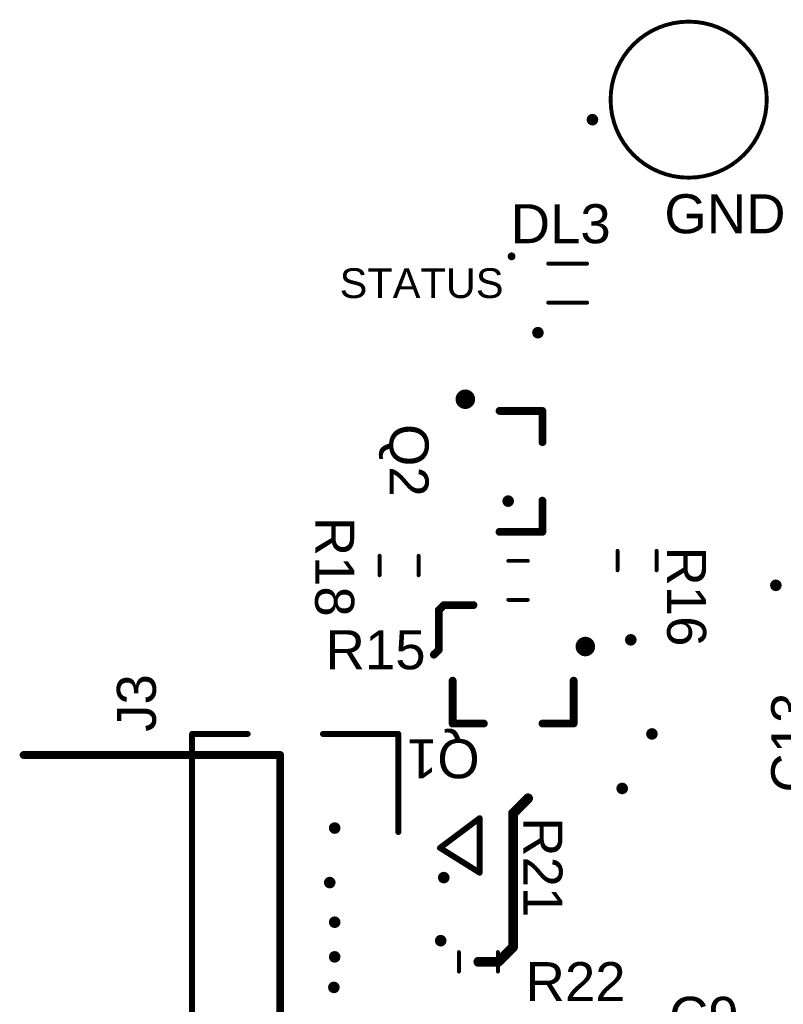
# Model space of a CAD drawing. Header units: inches. Extents: x -26.7 to 26.4, y -26.4 to 27.4.
# Tile 2 of 4: x -26.7 to -7.2, y 0.3 to 25.6. Entities that reach past the tile are written whole.
import ezdxf

# ---------------------------------------------------------------- set-up
doc = ezdxf.new("R2010")
doc.units = ezdxf.units.IN
doc.layers.add('Top Overlay', color=2, linetype='Continuous')
doc.layers.add('Via Holes', color=16, linetype='Continuous')
doc.styles.add('Arial', font='txt', dxfattribs={"height": 0.2})

# ---------------------------------------------------------------- blocks, each defined once
blk = doc.blocks.new('RESC1608X06M_3')
at = {"layer": 'Top Overlay'}
for points in [[(0.25, 0.5, 0.1, 0.1, 0), (-0.25, 0.5, 0.1, 0.1, 0)], [(0.25, -0.5, 0.1, 0.1, 0), (-0.25, -0.5, 0.1, 0.1, 0)]]:
    blk.add_lwpolyline(points, format="xyseb", dxfattribs=at)
for points in [[(-0.275, 0.5, 0.05, 0.05, 1), (-0.225, 0.5, 0.05, 0.05, 1)], [(0.225, 0.5, 0.05, 0.05, 1), (0.275, 0.5, 0.05, 0.05, 1)], [(-0.275, -0.5, 0.05, 0.05, 1), (-0.225, -0.5, 0.05, 0.05, 1)], [(0.225, -0.5, 0.05, 0.05, 1), (0.275, -0.5, 0.05, 0.05, 1)]]:
    blk.add_lwpolyline(points, format="xyseb", close=True, dxfattribs=at)
blk = doc.blocks.new('MOLEX_5051101892_4')
at = {"layer": 'Top Overlay'}
for points in [[(-4.318, 3.7084, 0.1524, 0.1524, 0), (-5.08, 4.7244, 0.1524, 0.1524, 0)], [(-3.683, 4.7244, 0.1524, 0.1524, 0), (-5.08, 4.7244, 0.1524, 0.1524, 0)], [(-4.318, 3.7084, 0.1524, 0.1524, 0), (-3.683, 4.7244, 0.1524, 0.1524, 0)], [(-4.7244, 2.6416, 0.1524, 0.1524, 0), (-7.239, 2.6416, 0.1524, 0.1524, 0)], [(-7.239, 0.7112, 0.1524, 0.1524, 0), (-7.239, 2.6416, 0.1524, 0.1524, 0)], [(7.239, 2.6416, 0.1524, 0.1524, 0), (4.7244, 2.6416, 0.1524, 0.1524, 0)], [(7.239, 0.7112, 0.1524, 0.1524, 0), (7.239, 2.6416, 0.1524, 0.1524, 0)], [(-7.239, -2.6416, 0.1524, 0.1524, 0), (-7.239, -1.2192, 0.1524, 0.1524, 0)], [(7.239, -2.6416, 0.1524, 0.1524, 0), (7.239, -1.2192, 0.1524, 0.1524, 0)], [(7.239, -2.6416, 0.1524, 0.1524, 0), (-7.239, -2.6416, 0.1524, 0.1524, 0)]]:
    blk.add_lwpolyline(points, format="xyseb", dxfattribs=at)
for points in [[(-5.1181, 4.7244, 0.0762, 0.0762, 1), (-5.0419, 4.7244, 0.0762, 0.0762, 1)], [(-5.1181, 4.7244, 0.0762, 0.0762, 1), (-5.0419, 4.7244, 0.0762, 0.0762, 1)], [(-3.7211, 4.7244, 0.0762, 0.0762, 1), (-3.6449, 4.7244, 0.0762, 0.0762, 1)], [(-3.7211, 4.7244, 0.0762, 0.0762, 1), (-3.6449, 4.7244, 0.0762, 0.0762, 1)], [(-4.3561, 3.7084, 0.0762, 0.0762, 1), (-4.2799, 3.7084, 0.0762, 0.0762, 1)], [(-4.3561, 3.7084, 0.0762, 0.0762, 1), (-4.2799, 3.7084, 0.0762, 0.0762, 1)], [(-7.2771, 2.6416, 0.0762, 0.0762, 1), (-7.2009, 2.6416, 0.0762, 0.0762, 1)], [(-7.2771, 2.6416, 0.0762, 0.0762, 1), (-7.2009, 2.6416, 0.0762, 0.0762, 1)], [(-4.7625, 2.6416, 0.0762, 0.0762, 1), (-4.6863, 2.6416, 0.0762, 0.0762, 1)], [(4.6863, 2.6416, 0.0762, 0.0762, 1), (4.7625, 2.6416, 0.0762, 0.0762, 1)], [(7.2009, 2.6416, 0.0762, 0.0762, 1), (7.2771, 2.6416, 0.0762, 0.0762, 1)], [(7.2009, 2.6416, 0.0762, 0.0762, 1), (7.2771, 2.6416, 0.0762, 0.0762, 1)], [(-7.2771, 0.7112, 0.0762, 0.0762, 1), (-7.2009, 0.7112, 0.0762, 0.0762, 1)], [(7.2009, 0.7112, 0.0762, 0.0762, 1), (7.2771, 0.7112, 0.0762, 0.0762, 1)], [(-7.2771, -1.2192, 0.0762, 0.0762, 1), (-7.2009, -1.2192, 0.0762, 0.0762, 1)], [(7.2009, -1.2192, 0.0762, 0.0762, 1), (7.2771, -1.2192, 0.0762, 0.0762, 1)], [(-7.2771, -2.6416, 0.0762, 0.0762, 1), (-7.2009, -2.6416, 0.0762, 0.0762, 1)], [(-7.2771, -2.6416, 0.0762, 0.0762, 1), (-7.2009, -2.6416, 0.0762, 0.0762, 1)], [(7.2009, -2.6416, 0.0762, 0.0762, 1), (7.2771, -2.6416, 0.0762, 0.0762, 1)], [(7.2009, -2.6416, 0.0762, 0.0762, 1), (7.2771, -2.6416, 0.0762, 0.0762, 1)]]:
    blk.add_lwpolyline(points, format="xyseb", close=True, dxfattribs=at)
blk = doc.blocks.new('TP__200_15')
at = {"layer": 'Top Overlay'}
for points in [[(2, 0, 0.1, 0.1, 1), (-2, 0, 0.1, 0.1, 1)], [(-2.025, 0, 0.05, 0.05, 1), (-1.975, 0, 0.05, 0.05, 1)], [(1.975, 0, 0.05, 0.05, 1), (2.025, 0, 0.05, 0.05, 1)]]:
    blk.add_lwpolyline(points, format="xyseb", close=True, dxfattribs=at)
blk = doc.blocks.new('RESC1608X06M_19')
at = {"layer": 'Top Overlay'}
for points in [[(0.25, 0.5, 0.1, 0.1, 0), (-0.25, 0.5, 0.1, 0.1, 0)], [(0.25, -0.5, 0.1, 0.1, 0), (-0.25, -0.5, 0.1, 0.1, 0)]]:
    blk.add_lwpolyline(points, format="xyseb", dxfattribs=at)
for points in [[(-0.275, 0.5, 0.05, 0.05, 1), (-0.225, 0.5, 0.05, 0.05, 1)], [(0.225, 0.5, 0.05, 0.05, 1), (0.275, 0.5, 0.05, 0.05, 1)], [(-0.275, -0.5, 0.05, 0.05, 1), (-0.225, -0.5, 0.05, 0.05, 1)], [(0.225, -0.5, 0.05, 0.05, 1), (0.275, -0.5, 0.05, 0.05, 1)]]:
    blk.add_lwpolyline(points, format="xyseb", close=True, dxfattribs=at)
blk = doc.blocks.new('RESC1608X06M_21')
at = {"layer": 'Top Overlay'}
for points in [[(0.25, 0.5, 0.1, 0.1, 0), (-0.25, 0.5, 0.1, 0.1, 0)], [(0.25, -0.5, 0.1, 0.1, 0), (-0.25, -0.5, 0.1, 0.1, 0)]]:
    blk.add_lwpolyline(points, format="xyseb", dxfattribs=at)
for points in [[(-0.275, 0.5, 0.05, 0.05, 1), (-0.225, 0.5, 0.05, 0.05, 1)], [(0.225, 0.5, 0.05, 0.05, 1), (0.275, 0.5, 0.05, 0.05, 1)], [(-0.275, -0.5, 0.05, 0.05, 1), (-0.225, -0.5, 0.05, 0.05, 1)], [(0.225, -0.5, 0.05, 0.05, 1), (0.275, -0.5, 0.05, 0.05, 1)]]:
    blk.add_lwpolyline(points, format="xyseb", close=True, dxfattribs=at)
blk = doc.blocks.new('RESC1608X06M_22')
at = {"layer": 'Top Overlay'}
for points in [[(0.25, 0.5, 0.1, 0.1, 0), (-0.25, 0.5, 0.1, 0.1, 0)], [(0.25, -0.5, 0.1, 0.1, 0), (-0.25, -0.5, 0.1, 0.1, 0)]]:
    blk.add_lwpolyline(points, format="xyseb", dxfattribs=at)
for points in [[(-0.275, 0.5, 0.05, 0.05, 1), (-0.225, 0.5, 0.05, 0.05, 1)], [(0.225, 0.5, 0.05, 0.05, 1), (0.275, 0.5, 0.05, 0.05, 1)], [(-0.275, -0.5, 0.05, 0.05, 1), (-0.225, -0.5, 0.05, 0.05, 1)], [(0.225, -0.5, 0.05, 0.05, 1), (0.275, -0.5, 0.05, 0.05, 1)]]:
    blk.add_lwpolyline(points, format="xyseb", close=True, dxfattribs=at)
blk = doc.blocks.new('SOT95P240X120_3N___GDS_37')
at = {"layer": 'Top Overlay'}
for points in [[(-1.1, 1.85, 0.25, 0.25, 1), (-1.35, 1.85, 0.25, 0.25, 1)], [(-1.412, 1.85, 0.125, 0.125, 1), (-1.288, 1.85, 0.125, 0.125, 1)], [(-1.162, 1.85, 0.125, 0.125, 1), (-1.037, 1.85, 0.125, 0.125, 1)], [(-0.4, 1.55, 0.1, 0.1, 1), (-0.3, 1.55, 0.1, 0.1, 1)], [(0.7, 1.55, 0.1, 0.1, 1), (0.8, 1.55, 0.1, 0.1, 1)], [(0.7, 1.55, 0.1, 0.1, 1), (0.8, 1.55, 0.1, 0.1, 1)], [(0.7, 0.75, 0.1, 0.1, 1), (0.8, 0.75, 0.1, 0.1, 1)], [(0.7, -0.75, 0.1, 0.1, 1), (0.8, -0.75, 0.1, 0.1, 1)], [(-0.4, -1.55, 0.1, 0.1, 1), (-0.3, -1.55, 0.1, 0.1, 1)], [(0.7, -1.55, 0.1, 0.1, 1), (0.8, -1.55, 0.1, 0.1, 1)], [(0.7, -1.55, 0.1, 0.1, 1), (0.8, -1.55, 0.1, 0.1, 1)]]:
    blk.add_lwpolyline(points, format="xyseb", close=True, dxfattribs=at)
for points in [[(-0.35, 1.55, 0.2, 0.2, 0), (0.75, 1.55, 0.2, 0.2, 0)], [(0.75, 0.75, 0.2, 0.2, 0), (0.75, 1.55, 0.2, 0.2, 0)], [(0.75, -1.55, 0.2, 0.2, 0), (0.75, -0.75, 0.2, 0.2, 0)], [(-0.35, -1.55, 0.2, 0.2, 0), (0.75, -1.55, 0.2, 0.2, 0)]]:
    blk.add_lwpolyline(points, format="xyseb", dxfattribs=at)
blk = doc.blocks.new('SOT95P240X120_3N___GDS_38')
at = {"layer": 'Top Overlay'}
for points in [[(-1.1, 1.85, 0.25, 0.25, 1), (-1.35, 1.85, 0.25, 0.25, 1)], [(-1.412, 1.85, 0.125, 0.125, 1), (-1.288, 1.85, 0.125, 0.125, 1)], [(-1.162, 1.85, 0.125, 0.125, 1), (-1.037, 1.85, 0.125, 0.125, 1)], [(-0.4, 1.55, 0.1, 0.1, 1), (-0.3, 1.55, 0.1, 0.1, 1)], [(0.7, 1.55, 0.1, 0.1, 1), (0.8, 1.55, 0.1, 0.1, 1)], [(0.7, 1.55, 0.1, 0.1, 1), (0.8, 1.55, 0.1, 0.1, 1)], [(0.7, 0.75, 0.1, 0.1, 1), (0.8, 0.75, 0.1, 0.1, 1)], [(0.7, -0.75, 0.1, 0.1, 1), (0.8, -0.75, 0.1, 0.1, 1)], [(-0.4, -1.55, 0.1, 0.1, 1), (-0.3, -1.55, 0.1, 0.1, 1)], [(0.7, -1.55, 0.1, 0.1, 1), (0.8, -1.55, 0.1, 0.1, 1)], [(0.7, -1.55, 0.1, 0.1, 1), (0.8, -1.55, 0.1, 0.1, 1)]]:
    blk.add_lwpolyline(points, format="xyseb", close=True, dxfattribs=at)
for points in [[(0.75, 1.55, 0.2, 0.2, 0), (-0.35, 1.55, 0.2, 0.2, 0)], [(0.75, 0.75, 0.2, 0.2, 0), (0.75, 1.55, 0.2, 0.2, 0)], [(0.75, -1.55, 0.2, 0.2, 0), (0.75, -0.75, 0.2, 0.2, 0)], [(0.75, -1.55, 0.2, 0.2, 0), (-0.35, -1.55, 0.2, 0.2, 0)]]:
    blk.add_lwpolyline(points, format="xyseb", dxfattribs=at)
blk = doc.blocks.new('LED0603_43')
at = {"layer": 'Top Overlay'}
for points in [[(-1.387, 0.687, 0.1, 0.1, 1), (-1.487, 0.687, 0.1, 0.1, 1)], [(-1.512, 0.687, 0.05, 0.05, 1), (-1.462, 0.687, 0.05, 0.05, 1)], [(-1.412, 0.687, 0.05, 0.05, 1), (-1.362, 0.687, 0.05, 0.05, 1)], [(-0.525, 0.5, 0.05, 0.05, 1), (-0.475, 0.5, 0.05, 0.05, 1)], [(0.475, 0.5, 0.05, 0.05, 1), (0.525, 0.5, 0.05, 0.05, 1)], [(-0.525, -0.5, 0.05, 0.05, 1), (-0.475, -0.5, 0.05, 0.05, 1)], [(0.475, -0.5, 0.05, 0.05, 1), (0.525, -0.5, 0.05, 0.05, 1)]]:
    blk.add_lwpolyline(points, format="xyseb", close=True, dxfattribs=at)
for points in [[(-0.5, 0.5, 0.1, 0.1, 0), (0.5, 0.5, 0.1, 0.1, 0)], [(-0.5, -0.5, 0.1, 0.1, 0), (0.5, -0.5, 0.1, 0.1, 0)]]:
    blk.add_lwpolyline(points, format="xyseb", dxfattribs=at)

msp = doc.modelspace()

# ---------------------------------------------------------------- hatches: boundary and pattern name
at = {"layer": 'Via Holes'}
h = msp.add_hatch(color=7, dxfattribs=at)
edge = h.paths.add_edge_path()
edge.add_arc((-12.065, 22.987), 0.15, 0, 360)
h = msp.add_hatch(color=7, dxfattribs=at)
edge = h.paths.add_edge_path()
edge.add_arc((-13.462, 17.526), 0.15, 0, 360)
h = msp.add_hatch(color=7, dxfattribs=at)
edge = h.paths.add_edge_path()
edge.add_arc((-14.224, 13.208), 0.15, 0, 360)
h = msp.add_hatch(color=7, dxfattribs=at)
edge = h.paths.add_edge_path()
edge.add_arc((-7.366, 11.049), 0.15, 0, 360)
h = msp.add_hatch(color=7, dxfattribs=at)
edge = h.paths.add_edge_path()
edge.add_arc((-11.083, 9.652), 0.15, 0, 360)
h = msp.add_hatch(color=7, dxfattribs=at)
edge = h.paths.add_edge_path()
edge.add_arc((-10.541, 7.239), 0.15, 0, 360)
h = msp.add_hatch(color=7, dxfattribs=at)
edge = h.paths.add_edge_path()
edge.add_arc((-11.303, 5.842), 0.15, 0, 360)
h = msp.add_hatch(color=7, dxfattribs=at)
edge = h.paths.add_edge_path()
edge.add_arc((-18.669, 4.826), 0.15, 0, 360)
h = msp.add_hatch(color=7, dxfattribs=at)
edge = h.paths.add_edge_path()
edge.add_arc((-18.796, 3.429), 0.15, 0, 360)
h = msp.add_hatch(color=7, dxfattribs=at)
edge = h.paths.add_edge_path()
edge.add_arc((-15.875, 3.556), 0.15, 0, 360)
h = msp.add_hatch(color=7, dxfattribs=at)
edge = h.paths.add_edge_path()
edge.add_arc((-18.669, 2.413), 0.15, 0, 360)
h = msp.add_hatch(color=7, dxfattribs=at)
edge = h.paths.add_edge_path()
edge.add_arc((-15.953, 1.939), 0.15, 0, 360)
h = msp.add_hatch(color=7, dxfattribs=at)
edge = h.paths.add_edge_path()
edge.add_arc((-18.669, 1.524), 0.15, 0, 360)
h = msp.add_hatch(color=7, dxfattribs=at)
edge = h.paths.add_edge_path()
edge.add_arc((-18.69, 0.742), 0.15, 0, 360)

# ---------------------------------------------------------------- linework, layer by layer
at = {"layer": 'Top Overlay'}
for points in [[(-16.002, 10.414, 0.2, 0.2, 0), (-15.875, 10.541, 0.2, 0.2, 0)], [(-15.875, 10.541, 0.2, 0.2, 0), (-15.113, 10.541, 0.2, 0.2, 0)], [(-16.002, 9.398, 0.2, 0.2, 0), (-16.002, 10.414, 0.2, 0.2, 0)], [(-16.129, 9.271, 0.2, 0.2, 0), (-16.002, 9.398, 0.2, 0.2, 0)], [(-26.639, 6.7, 0.2, 0.2, 0), (-20.066, 6.7, 0.2, 0.2, 0)], [(-20.066, -6.7, 0.2, 0.2, 0), (-20.066, 6.7, 0.2, 0.2, 0)], [(-14.097, 5.207, 0.254, 0.254, 0), (-13.716, 5.588, 0.254, 0.254, 0)], [(-14.097, 1.778, 0.254, 0.254, 0), (-14.097, 5.207, 0.254, 0.254, 0)], [(-14.478, 1.397, 0.254, 0.254, 0), (-14.097, 1.778, 0.254, 0.254, 0)], [(-14.986, 1.397, 0.254, 0.254, 0), (-14.478, 1.397, 0.254, 0.254, 0)]]:
    msp.add_lwpolyline(points, format="xyseb", dxfattribs=at)
for points in [[(-15.925, 10.541, 0.1, 0.1, 1), (-15.825, 10.541, 0.1, 0.1, 1)], [(-15.925, 10.541, 0.1, 0.1, 1), (-15.825, 10.541, 0.1, 0.1, 1)], [(-15.163, 10.541, 0.1, 0.1, 1), (-15.063, 10.541, 0.1, 0.1, 1)], [(-16.052, 10.414, 0.1, 0.1, 1), (-15.952, 10.414, 0.1, 0.1, 1)], [(-16.052, 10.414, 0.1, 0.1, 1), (-15.952, 10.414, 0.1, 0.1, 1)], [(-16.179, 9.271, 0.1, 0.1, 1), (-16.079, 9.271, 0.1, 0.1, 1)], [(-16.052, 9.398, 0.1, 0.1, 1), (-15.952, 9.398, 0.1, 0.1, 1)], [(-16.052, 9.398, 0.1, 0.1, 1), (-15.952, 9.398, 0.1, 0.1, 1)], [(-26.689, 6.7, 0.1, 0.1, 1), (-26.589, 6.7, 0.1, 0.1, 1)], [(-20.116, 6.7, 0.1, 0.1, 1), (-20.016, 6.7, 0.1, 0.1, 1)], [(-20.116, 6.7, 0.1, 0.1, 1), (-20.016, 6.7, 0.1, 0.1, 1)], [(-13.78, 5.588, 0.127, 0.127, 1), (-13.652, 5.588, 0.127, 0.127, 1)], [(-14.161, 5.207, 0.127, 0.127, 1), (-14.034, 5.207, 0.127, 0.127, 1)], [(-14.161, 5.207, 0.127, 0.127, 1), (-14.034, 5.207, 0.127, 0.127, 1)], [(-14.161, 1.778, 0.127, 0.127, 1), (-14.034, 1.778, 0.127, 0.127, 1)], [(-14.161, 1.778, 0.127, 0.127, 1), (-14.034, 1.778, 0.127, 0.127, 1)], [(-15.05, 1.397, 0.127, 0.127, 1), (-14.922, 1.397, 0.127, 0.127, 1)], [(-14.541, 1.397, 0.127, 0.127, 1), (-14.415, 1.397, 0.127, 0.127, 1)], [(-14.541, 1.397, 0.127, 0.127, 1), (-14.415, 1.397, 0.127, 0.127, 1)]]:
    msp.add_lwpolyline(points, format="xyseb", close=True, dxfattribs=at)

# ---------------------------------------------------------------- block references
for name, p in [('TP__200_15', (-9.6, 23.5)), ('LED0603_43', (-12.7, 18.796)), ('SOT95P240X120_3N___GDS_37', (-14.097, 13.97))]:
    msp.add_blockref(name, p)
for name, p, rotation in [('RESC1608X06M_21', (-10.922, 11.684), 270), ('RESC1608X06M_19', (-17.018, 11.557), 270), ('RESC1608X06M_22', (-13.97, 11.176), 180), ('SOT95P240X120_3N___GDS_38', (-14.097, 8.255), 270), ('MOLEX_5051101892_4', (-19.68, 0), 270), ('RESC1608X06M_3', (-14.986, 1.397), 270)]:
    msp.add_blockref(name, p, dxfattribs=dict(rotation=rotation))

# ---------------------------------------------------------------- texts
at = {"layer": 'Top Overlay', "style": 'Arial'}
for s, height, p in [('GND', 1, (-10.223, 20.074)), ('DL3', 1, (-14.16, 19.82)), ('STATUS', 0.762, (-18.542, 18.415)), ('R15', 1, (-18.903, 8.898)), ('R22', 1, (-13.779, 0.389)), ('C9', 1, (-10.104, -0.5))]:
    msp.add_text(s, height=height, dxfattribs=at).set_placement(p)
for s, rotation, p in [('Q2', 270, (-17.264, 15.184)), ('R18', 270, (-19.169, 12.807)), ('R16', 270, (-10.152, 12.045)), ('J3', 90, (-23.249, 7.295)), ('C13', 90, (-6.485, 5.735)), ('Q1', 180, (-14.955, 7.104)), ('R21', 270, (-13.835, 5.103))]:
    msp.add_text(s, height=1, rotation=rotation, dxfattribs=at).set_placement(p)

doc.saveas('drawing.dxf')
